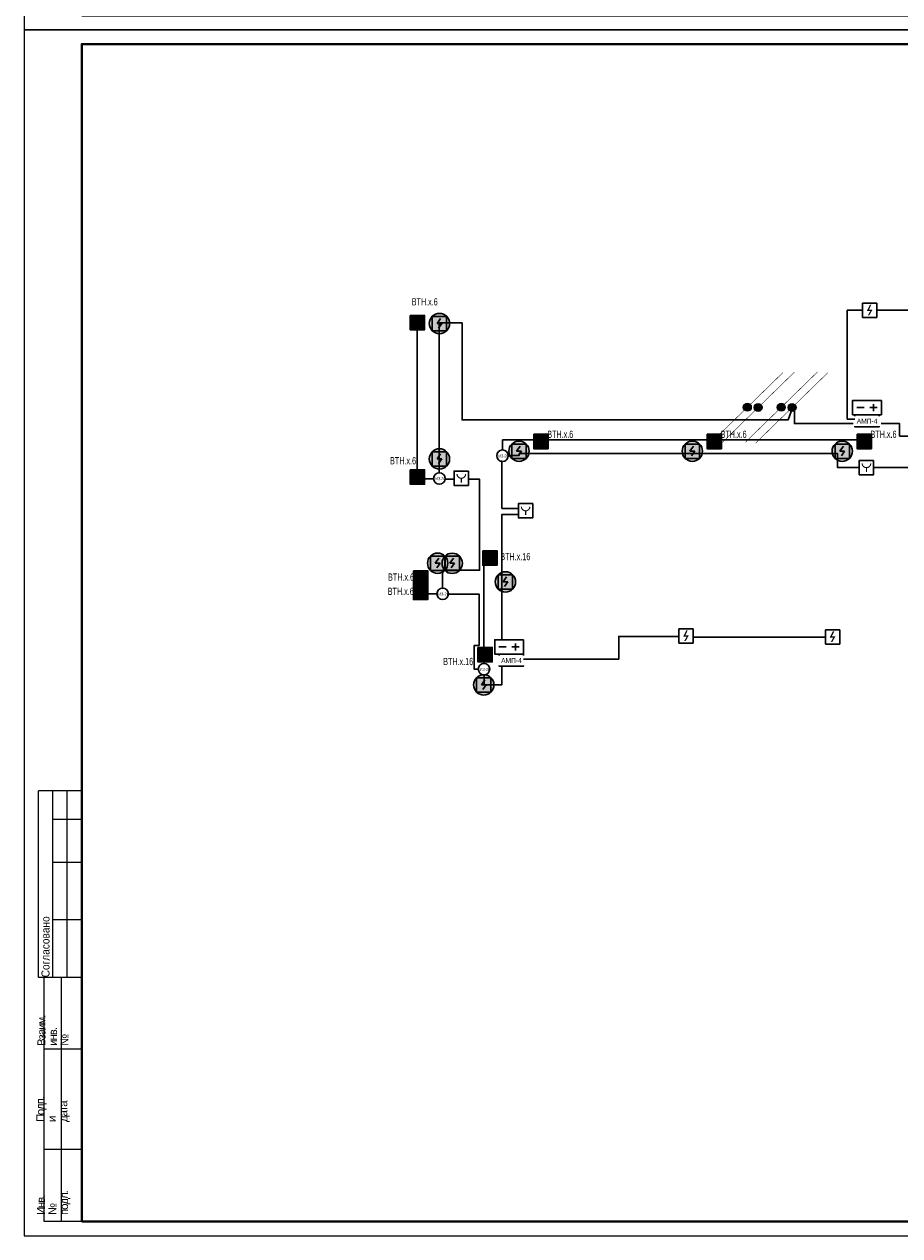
# Model space of a CAD drawing. Header units: millimetres. Extents: x -195178 to 1761886, y 140622 to 301105.
# Tile 45 of 131: x 374817 to 405301, y 182305 to 224498. Entities that reach past the tile are written whole.
import ezdxf
from ezdxf.enums import TextEntityAlignment as Align

# ---------------------------------------------------------------- set-up
doc = ezdxf.new("R2010")
doc.units = ezdxf.units.MM
doc.set_wipeout_variables(frame=1)
doc.linetypes.add('CONTINOUS', pattern=[0])
for name, color, linetype in [('EI_HATCH_GALV', 7, 'Continuous'), ('АПС', 5, 'Continuous'), ('ПС', 1, 'Continuous'), ('формат', 250, 'Continuous')]:
    doc.layers.add(name, color=color, linetype=linetype)
for name, color, linetype, lineweight in [('format-line3', 7, 'Continuous', 13), ('RC-Извещатели_пожарные', 1, 'Continuous', 30), ('Рамка', 7, 'Continuous', 18), ('СС-011-ПОЖ-СИГНАЛИЗАЦИЯ', 1, 'Continuous', 30), ('УГО АПС и АПЗ$0$_АПС_Оборудование', 1, 'Continuous', 30), ('УГО АПС и АПЗ$0$СС-011-ПОЖ-СИГНАЛИЗАЦИЯ', 1, 'Continuous', 30)]:
    doc.layers.add(name, color=color, linetype=linetype, lineweight=lineweight)
doc.styles.add('1111', font='ARIALN.TTF')
doc.styles.add('Arial', font='arial.ttf', dxfattribs={"width": 0.9, "height": 700})
doc.styles.add('Arial Narrow', font='ARIALN.TTF', dxfattribs={"width": 0.9, "height": 600})
doc.styles.add('Arial_2', font='arial.ttf', dxfattribs={"width": 0.9, "height": 400})
doc.styles.get("Standard").update_dxf_attribs({"font": 'isocpeur.ttf', "width": 0.9})
doc.styles.add('УГО АПС и АПЗ$0$Reserve SS', font='arial.ttf', dxfattribs={"height": 2.5})

# ---------------------------------------------------------------- blocks, each defined once
blk = doc.blocks.new('*U29')
for p, q in [((-574, 155), (-589, 155)), ((-589, 90), (-589, 155)), ((-574, 145), (-584, 145)), ((-574, 130), (-584, 130)), ((-574, 110), (-584, 110)), ((-587, 90), (-589, 90)), ((-587, 5), (-587, 90)), ((-574, 90), (-587, 90)), ((-581, 5), (-581, 90)), ((-574, 65), (-587, 65)), ((-574, 30), (-587, 30)), ((-574, 5), (-587, 5))]:
    blk.add_line(p, q)
at = {"color": 0, "lineweight": 0}
blk.add_lwpolyline([(-594, 0), (0, 0), (0, 420), (-594, 420)], close=True, dxfattribs=at)
at = {"lineweight": 40}
blk.add_lwpolyline([(-574, 5), (-5, 5), (-5, 415), (-574, 415)], close=True, dxfattribs=at)
at = {"layer": 'format-line3', "linetype": 'ByBlock'}
for p, q in [((-584, 90), (-584, 155)), ((-579, 90), (-579, 155))]:
    blk.add_line(p, q, dxfattribs=at)
at = {"style": 'Arial', "width": 0.9}
blk.add_text('Формат:', height=2.8, dxfattribs=at).set_placement((-53.97, 1.25))
at = {"char_height": 2.8, "width": 0.2, "attachment_point": 4, "rotation": 90, "line_spacing_factor": 0.857143, "style": 'Arial'}
for s, insert in [('{\\W0.45993; }Согласовано', (-586.58, 90)), ('{\\W0.62543;\\T0.75; \\W1;Взаим. инв. №}', (-584, 66.14)), ('{\\W0.5838;\\T0.8; \\W1;Подп. и дата}', (-584, 39.63)), ('{\\W0.5838;\\T0.8; \\W1;Инв. № подл.}', (-583.77, 7.25))]:
    blk.add_mtext(s, dxfattribs=dict(at, insert=insert))
at = {"style": 'Arial', "width": 0.9, "flags": 8}
blk.add_attdef('FORMAT', (-36.87, 1.26), '', height=2.8, dxfattribs=at)
blk = doc.blocks.new('УГО АПС и АПЗ$0$Источник бесперебойного питания v4')
blk.add_wipeout([(0, 5), (10, 5), (10, 0), (0, 0)])
for p, q in [((4, 2.5), (1.5, 2.5)), ((2.75, 3.75), (2.75, 1.25)), ((8.5, 2.5), (6, 2.5))]:
    blk.add_line(p, q)
blk.add_lwpolyline([(0, 0), (10, 0), (10, 5), (0, 5)], close=True)
at = {"style": 'УГО АПС и АПЗ$0$Reserve SS', "flags": 8}
blk.add_attdef('КОЛИЧЕСТВО', (10.26, 5.28), '', height=2.5, dxfattribs=at)
blk = doc.blocks.new('АМП-4')
at = {"color": 1}
blk.add_wipeout([(349424, -74023), (349424, -73183), (349844, -73183), (349844, -74023)], dxfattribs=at)
at = {"layer": 'АПС', "color": 1, "lineweight": 30, "ltscale": 200}
blk.add_lwpolyline([(349424, -73183), (349424, -74023), (349844, -74023), (349844, -73183)], close=True, dxfattribs=at)
at = {"layer": 'АПС', "color": 0, "lineweight": 30, "ltscale": 200, "insert": (349645, -73599), "char_height": 168, "width": 801.95, "attachment_point": 5, "rotation": 90, "style": 'Arial_2', "bg_fill": 2}
blk.add_mtext('АМП-4', dxfattribs=at)
blk = doc.blocks.new('RC-UGO-IRA-01')
blk.add_wipeout([(2.5, 2.5), (2.5, -2.5), (-2.5, -2.5), (-2.5, 2.5)]).dxf.layer = 'RC-Извещатели_пожарные'
blk.add_wipeout([(-2.5, -2.5), (-2.5, 2.5), (2.5, 2.5), (2.5, -2.5)]).dxf.layer = 'RC-Извещатели_пожарные'
at = {"layer": 'RC-Извещатели_пожарные', "ltscale": 30}
blk.add_lwpolyline([(2.5, 2.5), (2.5, -2.5), (-2.5, -2.5), (-2.5, 2.5)], close=True, dxfattribs=at)
at = {"layer": 'RC-Извещатели_пожарные', "ltscale": 30, "const_width": 0.375}
blk.add_lwpolyline([(-1.5, 1.5, 1), (1.5, 1.5, 1)], format="xyb", dxfattribs=at)
blk.add_lwpolyline([(0, 0), (0, -1.5)], dxfattribs=at)
at = {"layer": 'RC-Извещатели_пожарные'}
blk.add_attdef('PSTN', text='', height=1.5, dxfattribs=at).set_placement((2.5, 2.5), align=Align.BOTTOM_CENTER)
blk = doc.blocks.new('ИП 212-45')
blk.add_wipeout([(346277, -75580), (346277, -76080), (345777, -76080), (345777, -75580)]).dxf.layer = 'RC-Извещатели_пожарные'
blk.add_wipeout([(345777, -76080), (345777, -75580), (346277, -75580), (346277, -76080)]).dxf.layer = 'RC-Извещатели_пожарные'
at = {"layer": 'RC-Извещатели_пожарные'}
blk.add_hatch(color=0, dxfattribs=at).paths.add_polyline_path([(346128, -75805), (346014, -76005), (345964, -76005), (346050, -75855), (345927, -75855), (346039, -75630), (346089, -75630), (346002, -75805)])
at = {"layer": 'RC-Извещатели_пожарные', "color": 0, "ltscale": 30}
for p, q in [((345777, -75580), (346277, -75580)), ((345777, -76080), (345777, -75580)), ((346277, -75580), (346277, -76080)), ((346277, -76080), (345777, -76080))]:
    blk.add_line(p, q, dxfattribs=at)
blk = doc.blocks.new('*U77')
at = {"lineweight": 35, "true_color": 0xffffff}
h = blk.add_hatch(color=7, dxfattribs=at)
h.dxf.hatch_style = 1
h.paths.add_polyline_path([(0, 500), (0, 0), (500, 0), (500, 500)])
at = {"color": 1, "linetype": 'ByBlock', "lineweight": -2}
for p, q in [((289, 426), (167, 250)), ((167, 250), (333, 250)), ((333, 250), (219, 86))]:
    blk.add_line(p, q, dxfattribs=at)
at = {"color": 1, "linetype": 'ByBlock', "lineweight": -2, "ltscale": 0.1}
blk.add_lwpolyline([(0, 500), (500, 500), (500, 0), (0, 0)], close=True, dxfattribs=at)
at = {"color": 0, "linetype": 'ByBlock', "lineweight": -2, "style": '1111', "flags": 1}
for tag, p in [('NAME_DEVICE', (-64, -421)), ('NUM_POM', (-82, -847))]:
    blk.add_attdef(tag, p, '', height=125, dxfattribs=at)
at = {"color": 0, "linetype": 'ByBlock', "lineweight": -2, "style": '1111'}
blk.add_attdef('INDEX', (-63, -235), '', height=125, dxfattribs=at)
at = {"color": 0, "linetype": 'ByBlock', "lineweight": -2, "style": '1111', "width": 0.7}
blk.add_attdef('NUM_DEVICE', (-64, -630), '', height=125, dxfattribs=at)
blk = doc.blocks.new('*U83')
h = blk.add_hatch(color=256)
edge = h.paths.add_edge_path()
edge.add_arc((0, 0), 38.7, 0, 360)
for points in [[(348, 348, 0, 50, 0), (206, 206, 5, 5, 0), (0, 0, 5, 5, 0)], [(0, 0, 0, 50, 0), (-141, -141, 5, 5, 0), (-348, -348, 5, 5, 0)]]:
    blk.add_lwpolyline(points, format="xyseb")
blk.add_circle((0, 0), 38.7)
blk = doc.blocks.new('*U80')
h = blk.add_hatch(color=256)
edge = h.paths.add_edge_path()
edge.add_arc((0, 0), 38.7, 0, 360)
for points in [[(0, 0, 0, 50, 0), (141, 141, 5, 5, 0), (348, 348, 5, 5, 0)], [(-348, -348, 0, 50, 0), (-206, -206, 5, 5, 0), (0, 0, 5, 5, 0)]]:
    blk.add_lwpolyline(points, format="xyseb")
blk.add_circle((0, 0), 38.7)
blk = doc.blocks.new('ИП в подвесном потолке')
at = {"layer": 'EI_HATCH_GALV', "lineweight": 30, "true_color": 0xffffff}
h = blk.add_hatch(color=7, dxfattribs=at)
h.dxf.hatch_style = 1
edge = h.paths.add_edge_path()
edge.add_arc((494584, -66648), 354, 0, 360)
at = {"color": 1, "linetype": 'ByBlock', "lineweight": -2}
for p, q in [((494624, -66471), (494501, -66648)), ((494501, -66648), (494667, -66648)), ((494667, -66648), (494553, -66811))]:
    blk.add_line(p, q, dxfattribs=at)
at = {"color": 1, "linetype": 'ByBlock', "lineweight": -2, "ltscale": 0.1}
blk.add_lwpolyline([(494334, -66398), (494834, -66398), (494834, -66898), (494334, -66898)], close=True, dxfattribs=at)
at = {"layer": 'СС-011-ПОЖ-СИГНАЛИЗАЦИЯ', "lineweight": 30}
blk.add_circle((494584, -66648), 354, dxfattribs=at)
blk = doc.blocks.new('УГО АПС и АПЗ$0$A$C0ED213A1')
blk.add_wipeout([(-200, 0), (0, -200), (200, 0), (0, 200)])
blk.add_circle((0, 0), 200)
at = {"layer": 'УГО АПС и АПЗ$0$СС-011-ПОЖ-СИГНАЛИЗАЦИЯ', "color": 1, "style": 'Arial Narrow', "width": 0.9}
blk.add_text('ИЗ-2О', height=100, dxfattribs=at).set_placement((-145, -58))

msp = doc.modelspace()

# ---------------------------------------------------------------- linework, layer by layer
at = {"layer": 'Рамка'}
msp.add_lwpolyline([(376817, 182805), (433717, 182805), (433717, 223805), (376817, 223805)], close=True, dxfattribs=at)
at = {"layer": 'СС-011-ПОЖ-СИГНАЛИЗАЦИЯ', "lineweight": 30, "ltscale": 100}
for points in [[(405907, 209063), (403133, 209063), (403133, 209546), (392055, 209546), (392055, 209479), (391448, 209482), (391448, 207636), (392306, 207636), (392306, 207426), (391448, 207426), (391448, 201494), (390834, 201490), (390834, 202037), (390485, 202037), (390485, 202866), (390655, 202866), (390655, 204654), (389384, 204654), (389384, 205480), (390672, 205480), (390672, 208654), (389269, 208654), (389269, 214098), (390063, 214098), (390063, 210715), (400383, 210715), (400383, 210715), (400383, 210715), (400383, 210715), (401411, 210715), (401567, 211143)], [(401636, 211143), (401636, 210592), (405293, 210592), (405293, 210154), (405907, 210154)]]:
    msp.add_lwpolyline(points, dxfattribs=at)
at = {"layer": 'СС-011-ПОЖ-СИГНАЛИЗАЦИЯ', "color": 1, "lineweight": 30, "ltscale": 100}
for points in [[(389072, 208668), (388503, 208668), (388503, 213859)], [(391473, 209670), (391473, 210022), (404214, 210022)], [(390824, 202239), (390824, 205658)]]:
    msp.add_lwpolyline(points, dxfattribs=at)

# ---------------------------------------------------------------- block references
at = {"xscale": 3.600000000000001, "yscale": 3.600000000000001, "zscale": 3.600000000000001, "rotation": 359.2880171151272}
for name, p in [('*U83', (399994, 211158)), ('*U80', (400370, 211150)), ('*U80', (401176, 211158)), ('*U83', (401553, 211150))]:
    msp.add_blockref(name, p, dxfattribs=at)
at = {"layer": 'ПС', "color": 7, "linetype": 'CONTINOUS', "lineweight": 30, "ltscale": 100}
ref = msp.add_blockref('*U77', (388255, 213859), dxfattribs=dict(at, xscale=1.000736, yscale=1.000736, zscale=1.000736))
ref.add_attrib('NUM_DEVICE', 'BTH.x.6', dxfattribs={"layer": '0', "color": 0, "linetype": 'ByBlock', "lineweight": -2, "ltscale": 100, "height": 250.2, "style": '1111', "width": 0.7}).set_placement((388761, 214705), align=Align.CENTER)
ref = msp.add_blockref('*U77', (392557, 209716), dxfattribs=dict(at, xscale=1.000736, yscale=1.000736, zscale=1.000736))
ref.add_attrib('NUM_DEVICE', 'BTH.x.6', dxfattribs={"layer": '0', "color": 0, "linetype": 'ByBlock', "lineweight": -2, "ltscale": 100, "height": 250.2, "style": '1111', "width": 0.7}).set_placement((393480, 210092), align=Align.CENTER)
ref = msp.add_blockref('*U77', (398593, 209716), dxfattribs=dict(at, xscale=1.000736, yscale=1.000736, zscale=1.000736))
ref.add_attrib('NUM_DEVICE', 'BTH.x.6', dxfattribs={"layer": '0', "color": 0, "linetype": 'ByBlock', "lineweight": -2, "ltscale": 100, "height": 250.2, "style": '1111', "width": 0.7}).set_placement((399515, 210092), align=Align.CENTER)
ref = msp.add_blockref('*U77', (388255, 208479), dxfattribs=dict(at, xscale=1.000736, yscale=1.000736, zscale=1.000736))
ref.add_attrib('NUM_DEVICE', 'BTH.x.6', dxfattribs={"layer": '0', "color": 0, "linetype": 'ByBlock', "lineweight": -2, "ltscale": 100, "height": 250.2, "style": '1111', "width": 0.7}).set_placement((388008, 209171), align=Align.CENTER)
ref = msp.add_blockref('*U77', (390780, 205658), dxfattribs=dict(at, xscale=1.000736, yscale=1.000736, zscale=1.000736))
ref.add_attrib('NUM_DEVICE', 'BTH.x.16', dxfattribs={"layer": '0', "color": 0, "linetype": 'ByBlock', "lineweight": -2, "ltscale": 100, "height": 250.2, "style": '1111', "width": 0.7}).set_placement((391917, 205833), align=Align.CENTER)
ref = msp.add_blockref('*U77', (388368, 204963), dxfattribs=dict(at, xscale=1.000736, yscale=1.000736, zscale=1.000736))
ref.add_attrib('NUM_DEVICE', 'BTH.x.6', dxfattribs={"layer": '0', "color": 0, "linetype": 'ByBlock', "lineweight": -2, "ltscale": 100, "height": 250.2, "style": '1111', "width": 0.7}).set_placement((387938, 205120), align=Align.CENTER)
ref = msp.add_blockref('*U77', (388368, 204463), dxfattribs=dict(at, xscale=1.000736, yscale=1.000736, zscale=1.000736))
ref.add_attrib('NUM_DEVICE', 'BTH.x.6', dxfattribs={"layer": '0', "color": 0, "linetype": 'ByBlock', "lineweight": -2, "ltscale": 100, "height": 250.2, "style": '1111', "width": 0.7}).set_placement((387927, 204623), align=Align.CENTER)
at = {"layer": 'СС-011-ПОЖ-СИГНАЛИЗАЦИЯ', "lineweight": 30}
for p in [(-105309, 280723), (-102539, 276275), (-96504, 276275), (-91284, 276275), (-105371, 272374), (-104866, 272372), (-103014, 271723), (-103766, 268136)]:
    msp.add_blockref('ИП в подвесном потолке', p, dxfattribs=at)
at = {"layer": 'формат', "xscale": 100, "yscale": 100, "zscale": 100}
for p in [(434217, 224305), (434217, 182305)]:
    msp.add_blockref('*U29', p, dxfattribs=at).add_auto_attribs({'FORMAT': 'А2'})

# ---------------------------------------------------------------- next in the draw order: block references
at = {"layer": 'RC-Извещатели_пожарные', "rotation": 359.9525678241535}
for p, xscale, yscale, zscale in [((404141, 209056), 99.99999999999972, 99.99999999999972, 99.99999999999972), ((390035, 208685), 99.99999999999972, 99.99999999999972, 99.99999999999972), ((392275, 207552), 99.9999999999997, 99.9999999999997, 99.9999999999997)]:
    msp.add_blockref('RC-UGO-IRA-01', p, dxfattribs=dict(at, xscale=xscale, yscale=yscale, zscale=zscale))
at = {"layer": 'СС-011-ПОЖ-СИГНАЛИЗАЦИЯ', "color": 0, "lineweight": 30}
for p in [(58227, 290365), (51831, 279021), (56935, 278987)]:
    msp.add_blockref('ИП 212-45', p, dxfattribs=at)
at = {"layer": 'УГО АПС и АПЗ$0$_АПС_Оборудование', "color": 252, "xscale": 100, "yscale": 100, "zscale": 100, "rotation": 180}
for p in [(404660, 211396), (392197, 203061)]:
    msp.add_blockref('УГО АПС и АПЗ$0$Источник бесперебойного питания v4', p, dxfattribs=at)
at = {"layer": 'УГО АПС и АПЗ$0$_АПС_Оборудование'}
for p in [(391471, 209471), (389386, 204662)]:
    msp.add_blockref('УГО АПС и АПЗ$0$A$C0ED213A1', p, dxfattribs=at)

# ---------------------------------------------------------------- next in the draw order: linework, layer by layer
at = {"layer": 'СС-011-ПОЖ-СИГНАЛИЗАЦИЯ', "lineweight": 30, "ltscale": 100}
for points in [[(404503, 214534), (409335, 214534)], [(402712, 203156), (398108, 203156)]]:
    msp.add_lwpolyline(points, dxfattribs=at)
at = {"layer": 'СС-011-ПОЖ-СИГНАЛИЗАЦИЯ', "color": 1, "lineweight": 30, "ltscale": 100}
msp.add_lwpolyline([(389186, 204662), (388868, 204662)], dxfattribs=at)

# ---------------------------------------------------------------- next in the draw order: block references
at = {"layer": 'ПС', "color": 7, "linetype": 'CONTINOUS', "lineweight": 30, "ltscale": 100}
ref = msp.add_blockref('*U77', (390613, 202292), dxfattribs=dict(at, xscale=1.000736, yscale=1.000736, zscale=1.000736))
ref.add_attrib('NUM_DEVICE', 'BTH.x.16', dxfattribs={"layer": '0', "color": 0, "linetype": 'ByBlock', "lineweight": -2, "ltscale": 100, "height": 250.2, "style": '1111', "width": 0.7}).set_placement((389926, 202179), align=Align.CENTER)
at = {"layer": 'СС-011-ПОЖ-СИГНАЛИЗАЦИЯ', "lineweight": 30, "rotation": 270}
for p in [(477763, 560320), (465380, 551985)]:
    msp.add_blockref('АМП-4', p, dxfattribs=at)
at = {"layer": 'СС-011-ПОЖ-СИГНАЛИЗАЦИЯ', "lineweight": 30}
msp.add_blockref('ИП в подвесном потолке', (-105309, 276006), dxfattribs=at)

# ---------------------------------------------------------------- next in the draw order: linework, layer by layer
at = {"layer": 'СС-011-ПОЖ-СИГНАЛИЗАЦИЯ', "lineweight": 30, "ltscale": 100}
for points in [[(403740, 210744), (403472, 210744), (403472, 214534), (404003, 214534)], [(392197, 202386), (395519, 202386), (395519, 203179), (397608, 203179)]]:
    msp.add_lwpolyline(points, dxfattribs=at)

# ---------------------------------------------------------------- next in the draw order: block references
at = {"layer": 'ПС', "color": 7, "linetype": 'CONTINOUS', "lineweight": 30, "ltscale": 100}
ref = msp.add_blockref('*U77', (403813, 209716), dxfattribs=dict(at, xscale=1.000736, yscale=1.000736, zscale=1.000736))
ref.add_attrib('NUM_DEVICE', 'BTH.x.6', dxfattribs={"layer": '0', "color": 0, "linetype": 'ByBlock', "lineweight": -2, "ltscale": 100, "height": 250.2, "style": '1111', "width": 0.7}).set_placement((404735, 210092), align=Align.CENTER)
at = {"layer": 'УГО АПС и АПЗ$0$_АПС_Оборудование'}
for p in [(389272, 208678), (390824, 202040)]:
    msp.add_blockref('УГО АПС и АПЗ$0$A$C0ED213A1', p, dxfattribs=at)

doc.saveas('drawing.dxf')
